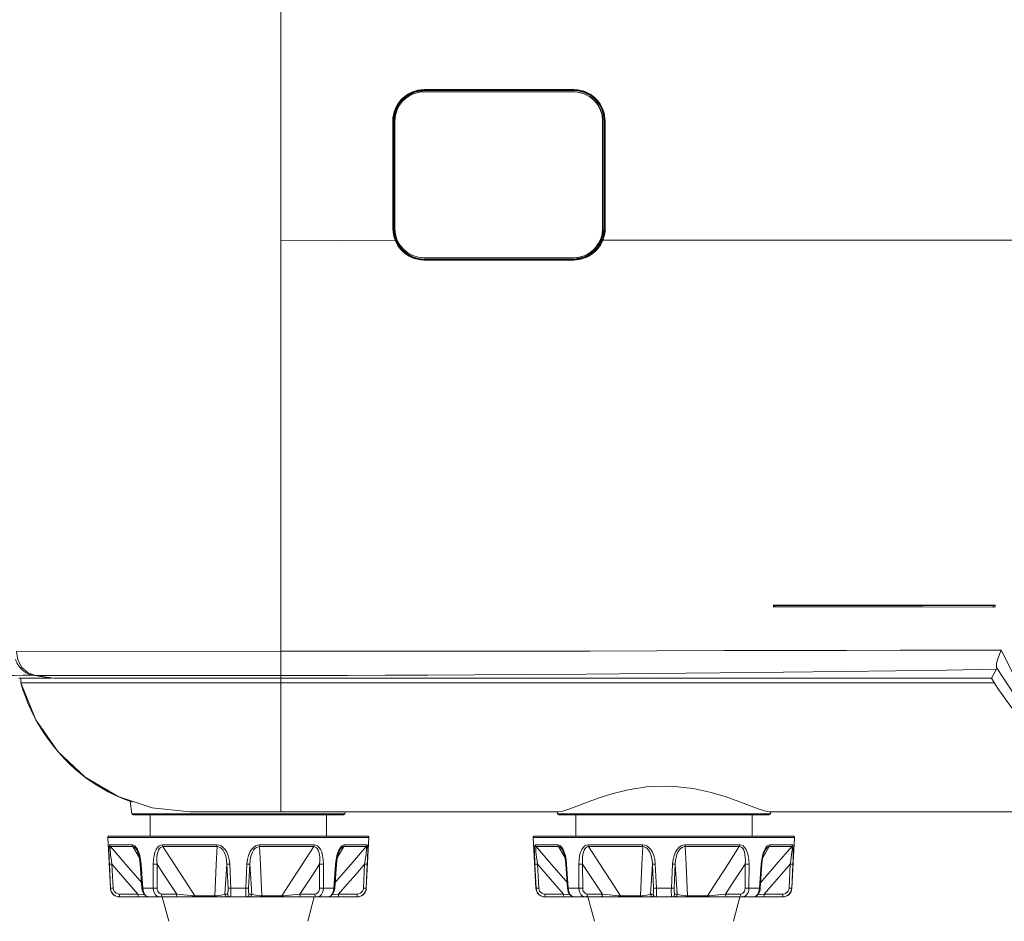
# Model space of a CAD drawing. Header units: millimetres. Extents: x 3925 to 5043, y -86 to 778.
# Tile 34 of 158: x 4346 to 4386, y 255 to 292. Entities that reach past the tile are written whole.
import ezdxf

# ---------------------------------------------------------------- set-up
doc = ezdxf.new("R2010")
doc.units = ezdxf.units.MM
doc.header["$LTSCALE"] = 46.255
doc.header["$PDMODE"] = 3
doc.header["$PDSIZE"] = 1
doc.layers.get('Defpoints').update_dxf_attribs({"linetype": 'CONTINUOUS'})
for name, color, linetype in [('140-154101-01_RIGGDXF_DIMENSION', 7, 'CONTINUOUS'), ('H30-BOTTOM-CDXF_CONTINUOUS_LINE', 7, 'CONTINUOUS'), ('H30-RIGHT-CODXF_CONTINUOUS_LINE', 7, 'CONTINUOUS'), ('H30K-FRONT-CDXF_CONTINUOUS_LINE', 7, 'CONTINUOUS'), ('H30K-IR-MYLADXF_CONTINUOUS_LINE', 7, 'CONTINUOUS'), ('RUBBER-FOOT-DXF_CONTINUOUS_LINE', 7, 'CONTINUOUS')]:
    doc.layers.add(name, color=color, linetype=linetype)
doc.styles.add('SLDTEXTSTYLE0', font='arialbd.ttf', dxfattribs={"height": 5.5})
doc.dimstyles.new('SLDDIMSTYLE2', dxfattribs={"dimtxt": 5.650301, "dimasz": 4.572, "dimexe": 0, "dimexo": 0.0625, "dimgap": 1.412575, "dimtad": 0, "dimtih": 1, "dimtoh": 1, "dimlfac": 3.5, "dimrnd": 1e-09, "dimzin": 4, "dimdsep": 46, "dimtxsty": 'SLDTEXTSTYLE0', "dimsah": 1, "dimcen": 0.09, "dimadec": 0, "dimazin": 1, "dimtol": 1, "dimtp": 0.5, "dimtm": 0.5, "dimtfac": 1, "dimtdec": 1, "dimtofl": 0, "dimtmove": 0, "dimatfit": 3, "dimfxl": 1, "dimfrac": 2, "dimtolj": 1, "dimarcsym": 0})

# ---------------------------------------------------------------- blocks, each defined once
blk = doc.blocks.new('*D67')
at = {"layer": '140-154101-01_RIGGDXF_DIMENSION', "color": 0, "linetype": 'Continuous', "lineweight": -2}
for p, q in [((4338.113, 271.493), (4338.113, 203.012)), ((4344.211, 266.215), (4344.211, 203.012)), ((4334.113, 203.012), (4330.113, 203.012)), ((4338.113, 203.012), (4344.211, 203.012)), ((4348.211, 203.012), (4395.731, 203.012))]:
    blk.add_line(p, q, dxfattribs=at)
at = {"layer": '140-154101-01_RIGGDXF_DIMENSION', "color": 0, "linetype": 'Continuous'}
for points in [[(4334.113, 203.678), (4334.113, 202.345), (4338.113, 203.012)], [(4348.211, 203.678), (4348.211, 202.345), (4344.211, 203.012)]]:
    blk.add_solid(points, dxfattribs=at)
at = {"layer": 'Defpoints', "color": 0, "linetype": 'Continuous'}
for p in [(4338.113, 271.556), (4344.211, 266.277), (4344.211, 203.012)]:
    blk.add_point(p, dxfattribs=at)
at = {"layer": '140-154101-01_RIGGDXF_DIMENSION', "color": 0, "linetype": 'Continuous', "insert": (4373.971, 207.96), "char_height": 5.5, "attachment_point": 5, "style": 'SLDTEXTSTYLE0'}
blk.add_mtext('\\A1;24.39 [0.96]', dxfattribs=at)

msp = doc.modelspace()

# ---------------------------------------------------------------- linework, layer by layer
at = {"layer": 'H30-BOTTOM-CDXF_CONTINUOUS_LINE', "color": 7, "linetype": 'Continuous', "lineweight": 0}
for p, q in [((4346.0307, 264.9875), (4346.0059, 265.1892)), ((4356.711, 264.9857), (4346.0156, 264.9857)), ((4356.711, 264.9875), (4356.711, 265.1807)), ((4356.711, 264.9875), (4386.0485, 264.9875)), ((4356.711, 264.9857), (4356.711, 259.6807)), ((4350.0966, 260.2715), (4349.8519, 260.3838)), ((4350.3458, 260.168), (4350.0966, 260.2715)), ((4350.5997, 260.0735), (4350.3458, 260.168)), ((4350.517, 260.1171), (4350.5806, 259.5996)), ((4359.3413, 259.5996), (4350.5806, 259.5996)), ((4359.2917, 259.5557), (4350.6302, 259.5557)), ((4352.961, 259.6807), (4368.1351, 259.6807)), ((4359.3513, 259.6807), (4359.3413, 259.5996)), ((4368.0706, 259.6807), (4368.0806, 259.5996)), ((4376.8413, 259.5996), (4368.0806, 259.5996)), ((4376.7917, 259.5557), (4368.1302, 259.5557)), ((4368.2953, 259.7091), (4368.1351, 259.6807)), ((4376.7868, 259.6807), (4376.6142, 259.7125)), ((4376.7868, 259.6807), (4445.3851, 259.6807)), ((4376.8513, 259.6807), (4376.8413, 259.5996))]:
    msp.add_line(p, q, dxfattribs=at)
for points in [[(4346.6917, 263.3713), (4346.5557, 263.6237), (4346.4291, 263.8823), (4346.3118, 264.1474), (4346.2038, 264.4197), (4346.1051, 264.6991), (4346.0156, 264.9857)], [(4350.0141, 260.3081), (4348.6663, 261.1032), (4347.5389, 262.163), (4346.6391, 263.4662), (4346.0156, 264.9857)], [(4347.6779, 262.0056), (4347.4945, 262.2153), (4347.3188, 262.4319), (4347.1508, 262.6554), (4346.99, 262.8866), (4346.8367, 263.1254), (4346.6917, 263.3713)], [(4348.6942, 261.0823), (4348.4777, 261.25), (4348.2682, 261.4259), (4348.0653, 261.6103), (4347.8684, 261.8036), (4347.6779, 262.0056)], [(4349.8519, 260.3838), (4349.6117, 260.505), (4349.376, 260.635), (4349.1444, 260.7745), (4348.9168, 260.9237), (4348.6942, 261.0823)], [(4372.7736, 260.7374), (4371.8329, 260.7155), (4370.9979, 260.5891), (4370.3151, 260.4181), (4369.7518, 260.2388), (4369.2801, 260.0684), (4368.8778, 259.915), (4368.5457, 259.7905), (4368.2953, 259.7091)], [(4376.6142, 259.7125), (4376.342, 259.8029), (4375.9796, 259.9397), (4375.5384, 260.1069), (4375.0179, 260.2902), (4374.3981, 260.4762), (4373.6573, 260.6399), (4372.7736, 260.7374)], [(4352.961, 259.6807), (4351.4183, 259.8412), (4350.0141, 260.3081)]]:
    msp.add_lwpolyline(points, dxfattribs=at)
for centre, start, end in [((4350.6302, 259.6057), 187, 270), ((4359.2917, 259.6057), 270, 353), ((4368.1302, 259.6057), 187, 270), ((4376.7917, 259.6057), 270, 353)]:
    msp.add_arc(centre, 0.05, start, end, dxfattribs=at)
at = {"layer": 'H30-RIGHT-CODXF_CONTINUOUS_LINE', "color": 7, "linetype": 'Continuous', "lineweight": 0}
for p, q in [((4346.5014, 265.3025), (4346.1103, 265.2963)), ((4346.2041, 265.4144), (4346.3483, 265.3434)), ((4346.3483, 265.3434), (4346.5014, 265.3025)), ((4346.5014, 265.3025), (4346.7533, 265.2618)), ((4347.2641, 265.1807), (4347.2641, 265.1953)), ((4345.936, 265.1807), (4346.7053, 265.1807)), ((4346.7053, 265.1807), (4347.2641, 265.1807))]:
    msp.add_line(p, q, dxfattribs=at)
for points in [[(4345.7999, 265.9425), (4345.8679, 265.7817), (4345.96, 265.6371), (4346.0732, 265.5134), (4346.2041, 265.4144)], [(4346.1103, 265.2963), (4345.7397, 265.2915), (4345.4493, 265.2882)], [(4346.7533, 265.2618), (4347.0076, 265.2212), (4347.2641, 265.1807)]]:
    msp.add_lwpolyline(points, dxfattribs=at)
at = {"layer": 'H30K-FRONT-CDXF_CONTINUOUS_LINE', "color": 7, "linetype": 'Continuous', "lineweight": 0}
for p, q in [((4356.711, 283.1807), (4356.7102, 305.9307)), ((4368.7532, 289.3776), (4362.6042, 289.3775)), ((4362.6054, 289.3526), (4362.6053, 289.3369)), ((4362.6053, 289.3369), (4368.7553, 289.3369)), ((4368.7555, 289.3527), (4362.6054, 289.3526)), ((4368.7555, 289.3527), (4368.7553, 289.3369)), ((4368.9968, 289.3134), (4368.7553, 289.3369)), ((4361.3139, 288.0869), (4361.314, 283.6619)), ((4361.3139, 288.0869), (4361.3553, 288.0869)), ((4361.3398, 288.0869), (4361.3398, 283.6619)), ((4361.3553, 288.0869), (4361.3553, 283.6619)), ((4370.0053, 283.6619), (4370.0053, 288.0869)), ((4370.0217, 288.0869), (4370.0053, 288.0869)), ((4370.0216, 286.5018), (4370.0217, 288.0869)), ((4370.0217, 288.0869), (4370.0436, 288.087)), ((4370.0434, 286.0653), (4370.0436, 288.087)), ((4370.0217, 283.6619), (4370.0216, 286.5018)), ((4370.0435, 283.6619), (4370.0434, 286.0653)), ((4361.3553, 283.6619), (4361.314, 283.6619)), ((4370.0053, 283.6619), (4370.0435, 283.6619)), ((4356.711, 283.1807), (4356.7104, 266.2785)), ((4385.491, 283.1803), (4389.4602, 283.1806)), ((4362.6042, 282.3713), (4368.7531, 282.3712)), ((4362.6053, 282.4119), (4362.6054, 282.3962)), ((4362.6053, 282.4119), (4368.7553, 282.4119)), ((4362.6054, 282.3962), (4368.7555, 282.3961)), ((4368.7553, 282.4119), (4368.7555, 282.3961)), ((4376.9621, 268.1807), (4376.9621, 268.1057)), ((4376.9621, 268.1807), (4386.0849, 268.1806)), ((4380.971, 268.1054), (4376.9621, 268.1057)), ((4377.0285, 268.1651), (4377.0286, 268.1084)), ((4377.0285, 268.1651), (4380.1429, 268.1638)), ((4385.9989, 268.1006), (4385.9988, 268.1575)), ((4386.0344, 268.1011), (4385.9989, 268.1006)), ((4386.065, 268.1674), (4386.0883, 268.1807)), ((4386.0849, 268.1056), (4386.0849, 268.1806)), ((4345.8408, 266.278), (4356.7104, 266.2785)), ((4356.7105, 266.2786), (4356.711, 265.1807)), ((4346.6159, 265.2854), (4347.3691, 265.1807)), ((4346.6159, 265.2854), (4347.1617, 265.2844)), ((4347.3691, 265.1807), (4385.9308, 265.1807)), ((4386.0594, 264.9669), (4385.9308, 265.1807)), ((4386.1968, 264.7503), (4386.0594, 264.9669))]:
    msp.add_line(p, q, dxfattribs=at)
for points in [[(4362.6042, 289.3775), (4362.4637, 289.3698), (4362.3369, 289.3494), (4362.2249, 289.3204), (4362.1266, 289.2857), (4362.0378, 289.2464), (4361.9552, 289.2023), (4361.8775, 289.1533), (4361.8045, 289.0997), (4361.7361, 289.0417), (4361.6721, 288.9793), (4361.6121, 288.9122), (4361.556, 288.8395), (4361.5036, 288.7604), (4361.455, 288.6735), (4361.4104, 288.5764), (4361.3714, 288.4677), (4361.3405, 288.3474), (4361.3206, 288.2178), (4361.3139, 288.0869)], [(4362.6054, 289.3526), (4362.4676, 289.3451), (4362.3432, 289.3251), (4362.2334, 289.2967), (4362.1369, 289.2626), (4362.0498, 289.2241), (4361.9688, 289.1808), (4361.8925, 289.1328), (4361.8209, 289.0802), (4361.7539, 289.0233), (4361.6911, 288.9621), (4361.6323, 288.8963), (4361.5772, 288.825), (4361.5258, 288.7474), (4361.4782, 288.6622), (4361.4344, 288.5669), (4361.3962, 288.4603), (4361.3659, 288.3424), (4361.3463, 288.2153), (4361.3398, 288.0869)], [(4362.6053, 289.3369), (4362.2149, 289.2744), (4361.8866, 289.1097), (4361.6203, 288.8566), (4361.4318, 288.5174), (4361.3553, 288.0869)], [(4362.6054, 289.3526), (4362.6048, 289.3569), (4362.6044, 289.3659), (4362.6042, 289.3775)], [(4370.0436, 288.087), (4370.0383, 288.2034), (4370.0229, 288.3172), (4369.9979, 288.4276), (4369.9653, 288.5298), (4369.927, 288.6232), (4369.8837, 288.7094), (4369.8359, 288.7893), (4369.7836, 288.864), (4369.7269, 288.9341), (4369.6653, 289.0001), (4369.5988, 289.062), (4369.5276, 289.1194), (4369.4523, 289.1719), (4369.3734, 289.2189), (4369.2914, 289.2601), (4369.2069, 289.2952), (4369.1205, 289.3243), (4369.0323, 289.3472), (4368.9415, 289.3638), (4368.848, 289.3741), (4368.7532, 289.3776)], [(4368.7555, 289.3527), (4368.7544, 289.357), (4368.7535, 289.366), (4368.7532, 289.3776)], [(4369.0293, 289.3229), (4368.9402, 289.3392), (4368.8485, 289.3493), (4368.7555, 289.3527)], [(4370.0053, 288.0869), (4369.9799, 288.3374), (4369.9058, 288.5757), (4369.787, 288.7927), (4369.6297, 288.9802), (4369.4409, 289.1321), (4369.2272, 289.2444), (4368.9968, 289.3134)], [(4370.0217, 288.0869), (4370.0165, 288.2011), (4370.0014, 288.3127), (4369.9768, 288.421), (4369.9448, 288.5212), (4369.9072, 288.6129), (4369.8647, 288.6974), (4369.8178, 288.7759), (4369.7665, 288.8491), (4369.7108, 288.9178), (4369.6504, 288.9825), (4369.5851, 289.0433), (4369.5153, 289.0996), (4369.4413, 289.151), (4369.3639, 289.1971), (4369.2835, 289.2375), (4369.2006, 289.2719), (4369.1158, 289.3005), (4369.0293, 289.3229)], [(4361.314, 283.6619), (4361.3233, 283.5071), (4361.3526, 283.3485), (4361.407, 283.1807)], [(4361.3398, 283.6619), (4361.349, 283.5101), (4361.3777, 283.3546), (4361.4311, 283.19)], [(4361.3553, 283.6619), (4361.3799, 283.4157), (4361.452, 283.1798), (4361.5687, 282.9634), (4361.725, 282.7746), (4361.9141, 282.6204), (4362.1294, 282.5061), (4362.362, 282.4358), (4362.6053, 282.4119)], [(4368.7553, 282.4119), (4369.1366, 282.4715), (4369.4863, 282.6479), (4369.7488, 282.9032), (4369.9364, 283.2524), (4370.0053, 283.6619)], [(4369.9304, 283.1898), (4369.9623, 283.2785), (4369.9868, 283.3667), (4370.0051, 283.4574), (4370.0172, 283.5544), (4370.0217, 283.6619)], [(4369.9505, 283.1806), (4369.983, 283.2711), (4370.0079, 283.361), (4370.0265, 283.4535), (4370.0388, 283.5523), (4370.0435, 283.6619)], [(4361.407, 283.1807), (4359.0332, 283.18), (4356.711, 283.1807)], [(4361.4311, 283.19), (4361.4269, 283.1885), (4361.4182, 283.1851), (4361.407, 283.1807)], [(4361.407, 283.1807), (4361.4584, 283.0686), (4361.5142, 282.9712), (4361.5732, 282.886), (4361.6347, 282.8104), (4361.6991, 282.7423), (4361.7665, 282.6804), (4361.8372, 282.6241), (4361.9112, 282.5732), (4361.9888, 282.5276), (4362.0699, 282.4872), (4362.1539, 282.4526), (4362.2402, 282.4237), (4362.3282, 282.4011), (4362.4185, 282.3848), (4362.5109, 282.3748), (4362.6042, 282.3713)], [(4361.4311, 283.19), (4361.4815, 283.0801), (4361.5363, 282.9846), (4361.5941, 282.901), (4361.6544, 282.8269), (4361.7175, 282.7601), (4361.7837, 282.6993), (4361.8531, 282.6441), (4361.9257, 282.5942), (4362.0018, 282.5494), (4362.0813, 282.5099), (4362.1637, 282.4759), (4362.2483, 282.4476), (4362.3347, 282.4254), (4362.4232, 282.4094), (4362.5138, 282.3995), (4362.6054, 282.3962)], [(4368.7531, 282.3712), (4368.8693, 282.3765), (4368.9786, 282.3911), (4369.0796, 282.4132), (4369.1723, 282.4412), (4369.259, 282.4746), (4369.3413, 282.5132), (4369.4205, 282.5572), (4369.4969, 282.6072), (4369.5699, 282.6627), (4369.6385, 282.7229), (4369.7023, 282.7876), (4369.7621, 282.8573), (4369.8176, 282.9323), (4369.8678, 283.0117), (4369.9122, 283.0947), (4369.9505, 283.1806)], [(4368.7555, 282.3961), (4368.8695, 282.4012), (4368.9767, 282.4155), (4369.0759, 282.4372), (4369.1668, 282.4646), (4369.2519, 282.4973), (4369.3326, 282.5351), (4369.4103, 282.5783), (4369.4853, 282.6273), (4369.5569, 282.6818), (4369.6242, 282.7408), (4369.6869, 282.8042), (4369.7455, 282.8726), (4369.8, 282.9462), (4369.8493, 283.0241), (4369.8929, 283.1055), (4369.9304, 283.1898)], [(4369.9304, 283.1898), (4369.9337, 283.1879), (4369.9409, 283.1847), (4369.9505, 283.1806)], [(4385.491, 283.1803), (4381.6831, 283.1803), (4377.8145, 283.1809), (4373.9147, 283.181), (4369.9505, 283.1806)], [(4362.6054, 282.3962), (4362.6048, 282.3919), (4362.6044, 282.3829), (4362.6042, 282.3713)], [(4368.7555, 282.3961), (4368.7543, 282.3918), (4368.7534, 282.3828), (4368.7531, 282.3712)], [(4376.9586, 268.1807), (4376.9705, 268.1718), (4376.9949, 268.1669), (4377.0285, 268.1651)], [(4377.0286, 268.1084), (4376.9949, 268.1081), (4376.9705, 268.1073), (4376.9586, 268.1057)], [(4380.9539, 268.1055), (4380.1417, 268.1063), (4377.0286, 268.1084)], [(4380.1429, 268.1638), (4383.1294, 268.1612), (4385.9988, 268.1575)], [(4385.9989, 268.1006), (4383.1283, 268.1038), (4380.9539, 268.1055)], [(4385.9988, 268.1575), (4386.0344, 268.1601), (4386.065, 268.1674)], [(4386.0883, 268.1057), (4386.065, 268.1027), (4386.0344, 268.1011)], [(4346.6159, 265.2854), (4346.3128, 265.3928), (4346.0623, 265.6154), (4345.8978, 265.9243), (4345.8408, 266.278)], [(4356.7104, 266.2786), (4358.0541, 266.2787), (4359.4726, 266.2792), (4361.0486, 266.2801), (4362.7954, 266.2816), (4364.7375, 266.2838), (4366.919, 266.2872), (4369.4083, 266.2922), (4372.1688, 266.299), (4374.9593, 266.3066), (4377.5764, 266.3132), (4379.9669, 266.3182), (4382.172, 266.3216), (4384.28, 266.3242), (4386.3258, 266.3276)], [(4386.1373, 265.6172), (4386.143, 265.7732), (4386.2103, 266.0174), (4386.3258, 266.3276)], [(4395.8341, 260.8281), (4395.1294, 260.8523), (4394.4831, 260.9009), (4393.8935, 260.9692), (4393.3541, 261.0539), (4392.8468, 261.1545), (4392.3504, 261.2746), (4391.8533, 261.4185), (4391.3595, 261.5873), (4390.8828, 261.778), (4390.4334, 261.9853), (4390.0074, 262.2097), (4389.5881, 262.4606), (4389.1574, 262.7547), (4388.7048, 263.1104), (4388.2334, 263.5407), (4387.7513, 264.058), (4387.2658, 264.6812), (4386.7869, 265.4311), (4386.3258, 266.3276)], [(4386.1373, 265.6172), (4387.1474, 264.0633), (4388.3478, 262.8354), (4389.759, 261.8746), (4391.4736, 261.14), (4393.5201, 260.6728), (4395.898, 260.5181)], [(4386.1373, 265.6172), (4386.1447, 265.5687), (4386.1402, 265.5402)], [(4347.1617, 265.2844), (4347.8808, 265.2837), (4348.8328, 265.2842), (4350.0243, 265.2857), (4351.3575, 265.2868), (4352.6701, 265.2868), (4353.9156, 265.2865), (4355.2192, 265.2861), (4356.711, 265.286)], [(4356.711, 265.2859), (4358.0463, 265.2866), (4359.4552, 265.2887), (4361.0181, 265.2928), (4362.7484, 265.2995), (4364.6684, 265.3096), (4366.8193, 265.3238), (4369.2668, 265.3431), (4371.9852, 265.3677), (4374.7574, 265.3951), (4377.3746, 265.4227), (4379.7707, 265.4497), (4381.9809, 265.477), (4384.087, 265.5064), (4386.1402, 265.5403)], [(4386.1402, 265.5403), (4386.0698, 265.4203), (4386.0001, 265.3004), (4385.9308, 265.1807)], [(4387.3889, 263.2507), (4386.7516, 263.9742), (4386.1968, 264.7503)]]:
    msp.add_lwpolyline(points, dxfattribs=at)
at = {"layer": 'H30K-IR-MYLADXF_CONTINUOUS_LINE', "color": 7, "linetype": 'Continuous', "lineweight": 0}
for p, q in [((4368.8031, 289.286), (4368.7424, 289.2875)), ((4368.9799, 289.2642), (4368.8031, 289.286)), ((4361.3999, 288.0869), (4361.3999, 283.6619)), ((4369.9406, 285.2479), (4369.9412, 288.0876)), ((4369.9557, 288.0869), (4369.9412, 288.0876)), ((4369.9557, 283.6619), (4369.9557, 288.0869)), ((4369.9405, 283.662), (4369.9406, 285.2479)), ((4369.9557, 283.6619), (4369.9405, 283.662)), ((4362.5986, 282.4619), (4368.7247, 282.4618)), ((4368.7247, 282.4618), (4368.7588, 282.4622)), ((4368.7588, 282.4622), (4368.9322, 282.4768))]:
    msp.add_line(p, q, dxfattribs=at)
for points in [[(4362.5986, 289.2869), (4362.4824, 289.2814), (4362.3662, 289.2644), (4362.2524, 289.236), (4362.1434, 289.197), (4362.0378, 289.1475), (4361.9307, 289.0834), (4361.819, 288.9984), (4361.7025, 288.8841), (4361.5893, 288.7342), (4361.4915, 288.5462), (4361.4238, 288.3265), (4361.3999, 288.0869)], [(4362.5986, 289.2869), (4364.6803, 289.287), (4366.7249, 289.2872), (4368.7424, 289.2875)], [(4369.9557, 288.0869), (4369.9313, 288.3291), (4369.8602, 288.555), (4369.7492, 288.7594), (4369.6028, 288.9372), (4369.4241, 289.0832), (4369.2181, 289.1936), (4368.993, 289.2635), (4368.8158, 289.2854)], [(4369.9412, 288.0876), (4369.917, 288.3298), (4369.8462, 288.5553), (4369.7357, 288.7593), (4369.5899, 288.937), (4369.4114, 289.0833), (4369.2055, 289.194), (4368.9799, 289.2642)], [(4361.3999, 283.6619), (4361.4243, 283.4196), (4361.4953, 283.1938), (4361.6059, 282.9897), (4361.7518, 282.812), (4361.9302, 282.6659), (4362.1357, 282.5554), (4362.361, 282.4853), (4362.5986, 282.4619)], [(4368.7725, 282.4622), (4368.9808, 282.4831), (4369.1791, 282.5393), (4369.3536, 282.6216), (4369.507, 282.7262), (4369.6432, 282.8543), (4369.7632, 283.0101), (4369.8623, 283.1984), (4369.9306, 283.417), (4369.9557, 283.6619)], [(4368.9322, 282.4768), (4369.1168, 282.5221), (4369.2802, 282.5898), (4369.4258, 282.6763), (4369.5563, 282.7814), (4369.6742, 282.9076), (4369.7781, 283.059), (4369.8625, 283.2367), (4369.9198, 283.4391), (4369.9405, 283.662)]]:
    msp.add_lwpolyline(points, dxfattribs=at)
at = {"layer": 'RUBBER-FOOT-DXF_CONTINUOUS_LINE', "color": 7, "linetype": 'Continuous', "lineweight": 0}
for p, q in [((4351.336, 258.6807), (4351.336, 259.5557)), ((4358.586, 258.6807), (4358.586, 259.5557)), ((4368.836, 258.6807), (4368.836, 259.5557)), ((4376.086, 258.6807), (4376.086, 259.5557)), ((4349.6984, 256.536), (4349.5887, 258.628)), ((4349.5887, 258.628), (4360.3332, 258.628)), ((4349.6387, 258.6807), (4360.2832, 258.6807)), ((4349.6771, 258.3224), (4350.6042, 258.3224)), ((4351.8453, 258.3224), (4354.0833, 258.3224)), ((4355.8386, 258.3224), (4358.0766, 258.3224)), ((4360.2448, 258.3224), (4359.3178, 258.3224)), ((4360.2236, 256.536), (4360.3332, 258.628)), ((4367.1984, 256.536), (4367.0887, 258.628)), ((4367.0887, 258.628), (4377.8332, 258.628)), ((4367.1387, 258.6807), (4377.7832, 258.6807)), ((4367.1771, 258.3224), (4368.1042, 258.3224)), ((4369.3453, 258.3224), (4371.5833, 258.3224)), ((4373.3386, 258.3224), (4375.5766, 258.3224)), ((4377.7448, 258.3224), (4376.8178, 258.3224)), ((4377.7236, 256.536), (4377.8332, 258.628)), ((4349.7058, 258.2486), (4350.6278, 258.2486)), ((4350.6278, 258.2486), (4350.8967, 257.78)), ((4350.7873, 258.1098), (4350.7874, 258.1095)), ((4351.8622, 258.2486), (4354.0881, 258.2486)), ((4355.8338, 258.2486), (4358.0597, 258.2486)), ((4359.0259, 257.7813), (4359.2941, 258.2486)), ((4359.1346, 258.1098), (4359.1345, 258.1095)), ((4359.1346, 258.1098), (4359.1345, 258.1095)), ((4360.2161, 258.2486), (4359.2941, 258.2486)), ((4367.2058, 258.2486), (4368.1278, 258.2486)), ((4368.1278, 258.2486), (4368.3967, 257.78)), ((4368.2873, 258.1098), (4368.2874, 258.1095)), ((4369.3622, 258.2486), (4371.5881, 258.2486)), ((4373.3338, 258.2486), (4375.5597, 258.2486)), ((4376.5259, 257.7813), (4376.7941, 258.2486)), ((4376.6346, 258.1098), (4376.6345, 258.1095)), ((4377.7161, 258.2486), (4376.7941, 258.2486)), ((4349.7073, 256.536), (4349.6583, 257.5245)), ((4349.7659, 257.5246), (4349.815, 256.536)), ((4350.9614, 257.5245), (4350.9306, 257.5226)), ((4350.9975, 256.5341), (4350.9306, 257.5226)), ((4350.9614, 257.5245), (4351.029, 256.536)), ((4351.4631, 256.536), (4351.4614, 257.5245)), ((4351.6191, 257.5246), (4351.6216, 256.536)), ((4354.5376, 256.536), (4354.492, 257.5246)), ((4354.6074, 257.5245), (4354.654, 256.536)), ((4355.2679, 256.536), (4355.3145, 257.5245)), ((4355.4299, 257.5246), (4355.3843, 256.536)), ((4358.3003, 256.536), (4358.3028, 257.5246)), ((4358.4605, 257.5245), (4358.4588, 256.536)), ((4358.9605, 257.5245), (4358.8929, 256.536)), ((4358.9244, 256.5341), (4358.9913, 257.5226)), ((4358.9913, 257.5226), (4358.9605, 257.5245)), ((4360.1069, 256.536), (4360.156, 257.5246)), ((4360.2146, 256.536), (4360.2636, 257.5245)), ((4367.2073, 256.536), (4367.1583, 257.5245)), ((4367.2659, 257.5246), (4367.315, 256.536)), ((4368.4614, 257.5245), (4368.4306, 257.5226)), ((4368.4975, 256.5341), (4368.4306, 257.5226)), ((4368.4614, 257.5245), (4368.529, 256.536)), ((4368.9631, 256.536), (4368.9614, 257.5245)), ((4369.1191, 257.5246), (4369.1216, 256.536)), ((4372.0376, 256.536), (4371.992, 257.5246)), ((4372.1074, 257.5245), (4372.154, 256.536)), ((4372.7679, 256.536), (4372.8145, 257.5245)), ((4372.9299, 257.5246), (4372.8843, 256.536)), ((4375.8003, 256.536), (4375.8028, 257.5246)), ((4375.9605, 257.5245), (4375.9588, 256.536)), ((4376.4605, 257.5245), (4376.3929, 256.536)), ((4376.4244, 256.5341), (4376.4913, 257.5226)), ((4376.4913, 257.5226), (4376.4605, 257.5245)), ((4377.6069, 256.536), (4377.656, 257.5246)), ((4377.7146, 256.536), (4377.7636, 257.5245)), ((4349.6984, 256.536), (4349.7073, 256.536)), ((4350.8349, 256.2991), (4350.0665, 256.2991)), ((4351.029, 256.536), (4350.9975, 256.5341)), ((4351.029, 256.536), (4351.4631, 256.536)), ((4352.4327, 256.2991), (4351.8149, 256.2991)), ((4354.5157, 256.2991), (4354.4104, 256.2991)), ((4354.654, 256.536), (4355.2679, 256.536)), ((4355.5115, 256.2991), (4355.4063, 256.2991)), ((4358.107, 256.2991), (4357.4892, 256.2991)), ((4358.4588, 256.536), (4358.8929, 256.536)), ((4358.9244, 256.5341), (4358.8929, 256.536)), ((4358.9135, 256.4576), (4358.9244, 256.5341)), ((4359.087, 256.2991), (4359.8554, 256.2991)), ((4360.2146, 256.536), (4360.2236, 256.536)), ((4367.1984, 256.536), (4367.2073, 256.536)), ((4368.3349, 256.2991), (4367.5665, 256.2991)), ((4368.529, 256.536), (4368.4975, 256.5341)), ((4368.529, 256.536), (4368.9631, 256.536)), ((4369.9327, 256.2991), (4369.3149, 256.2991)), ((4372.0157, 256.2991), (4371.9104, 256.2991)), ((4372.154, 256.536), (4372.7679, 256.536)), ((4373.0115, 256.2991), (4372.9063, 256.2991)), ((4375.607, 256.2991), (4374.9892, 256.2991)), ((4375.9588, 256.536), (4376.3929, 256.536)), ((4376.4244, 256.5341), (4376.3929, 256.536)), ((4376.4135, 256.4576), (4376.4244, 256.5341)), ((4376.587, 256.2991), (4377.3554, 256.2991)), ((4377.7146, 256.536), (4377.7236, 256.536)), ((4359.8491, 256.1807), (4350.0728, 256.1807)), ((4350.0834, 256.1807), (4350.0784, 256.1864)), ((4352.1051, 255.1762), (4351.836, 256.1807)), ((4353.9926, 256.2253), (4353.1724, 256.2253)), ((4356.7496, 256.2253), (4355.9293, 256.2253)), ((4357.8168, 255.1762), (4358.086, 256.1807)), ((4359.8436, 256.1864), (4359.8385, 256.1807)), ((4377.3491, 256.1807), (4367.5728, 256.1807)), ((4367.5834, 256.1807), (4367.5784, 256.1864)), ((4369.6051, 255.1762), (4369.336, 256.1807)), ((4371.4926, 256.2253), (4370.6724, 256.2253)), ((4374.2496, 256.2253), (4373.4293, 256.2253)), ((4375.3168, 255.1762), (4375.586, 256.1807)), ((4377.3436, 256.1864), (4377.3385, 256.1807))]:
    msp.add_line(p, q, dxfattribs=at)
for points in [[(4349.6771, 258.3224), (4349.6641, 258.3118), (4349.6536, 258.2778), (4349.6463, 258.218), (4349.6422, 258.1305), (4349.6416, 258.0165), (4349.6443, 257.8771), (4349.6499, 257.713), (4349.6583, 257.5245)], [(4349.6771, 258.3224), (4349.6813, 258.2961), (4349.691, 258.2711), (4349.7058, 258.2486)], [(4350.6042, 258.3224), (4350.6076, 258.2959), (4350.6156, 258.2709), (4350.6278, 258.2486)], [(4350.6042, 258.3224), (4350.6558, 258.3118), (4350.7099, 258.2778), (4350.7644, 258.218), (4350.8175, 258.1305)], [(4351.8453, 258.3224), (4351.7752, 258.3118), (4351.7063, 258.2778), (4351.6414, 258.218), (4351.5826, 258.1305), (4351.5332, 258.0165), (4351.4951, 257.8771), (4351.4703, 257.713), (4351.4614, 257.5245)], [(4351.8453, 258.3224), (4351.8478, 258.2961), (4351.8535, 258.2711), (4351.8622, 258.2486)], [(4354.0833, 258.3224), (4354.084, 258.2959), (4354.0857, 258.2709), (4354.0881, 258.2486)], [(4354.0833, 258.3224), (4354.1694, 258.3118), (4354.2564, 258.2778), (4354.3408, 258.218), (4354.4199, 258.1305), (4354.4892, 258.0166), (4354.5458, 257.8771), (4354.5864, 257.713), (4354.6074, 257.5245)], [(4355.8386, 258.3224), (4355.7525, 258.3118), (4355.6655, 258.2778), (4355.5811, 258.218), (4355.502, 258.1305), (4355.4327, 258.0166), (4355.3761, 257.8771), (4355.3355, 257.713), (4355.3145, 257.5245)], [(4355.8386, 258.3224), (4355.8379, 258.2961), (4355.8363, 258.2711), (4355.8338, 258.2486)], [(4358.0766, 258.3224), (4358.0741, 258.2959), (4358.0684, 258.2709), (4358.0597, 258.2486)], [(4358.0766, 258.3224), (4358.1467, 258.3118), (4358.2156, 258.2778), (4358.2805, 258.218), (4358.3393, 258.1305), (4358.3887, 258.0166), (4358.4269, 257.8771), (4358.4516, 257.713), (4358.4605, 257.5245)], [(4359.3178, 258.3224), (4359.2661, 258.3118), (4359.212, 258.2778), (4359.1575, 258.218), (4359.1045, 258.1305)], [(4359.2941, 258.2486), (4359.3063, 258.2709), (4359.3143, 258.2959), (4359.3178, 258.3224)], [(4360.2161, 258.2486), (4360.2309, 258.2709), (4360.2406, 258.2958), (4360.2448, 258.3224)], [(4360.2448, 258.3224), (4360.2578, 258.3118), (4360.2683, 258.2778), (4360.2756, 258.218), (4360.2797, 258.1305), (4360.2803, 258.0166), (4360.2777, 257.8771), (4360.2721, 257.713), (4360.2636, 257.5245)], [(4367.1771, 258.3224), (4367.1641, 258.3118), (4367.1536, 258.2778), (4367.1463, 258.218), (4367.1422, 258.1305), (4367.1416, 258.0165), (4367.1443, 257.8771), (4367.1499, 257.713), (4367.1583, 257.5245)], [(4367.1771, 258.3224), (4367.1813, 258.2961), (4367.191, 258.2711), (4367.2058, 258.2486)], [(4368.1042, 258.3224), (4368.1076, 258.2959), (4368.1156, 258.2709), (4368.1278, 258.2486)], [(4368.1042, 258.3224), (4368.1558, 258.3118), (4368.2099, 258.2778), (4368.2644, 258.218), (4368.3175, 258.1305)], [(4369.3453, 258.3224), (4369.2752, 258.3118), (4369.2063, 258.2778), (4369.1414, 258.218), (4369.0826, 258.1305), (4369.0332, 258.0165), (4368.9951, 257.8771), (4368.9703, 257.713), (4368.9614, 257.5245)], [(4369.3453, 258.3224), (4369.3478, 258.2961), (4369.3535, 258.2711), (4369.3622, 258.2486)], [(4371.5833, 258.3224), (4371.584, 258.2959), (4371.5857, 258.2709), (4371.5881, 258.2486)], [(4371.5833, 258.3224), (4371.6694, 258.3118), (4371.7564, 258.2778), (4371.8408, 258.218), (4371.9199, 258.1305), (4371.9892, 258.0166), (4372.0458, 257.8771), (4372.0864, 257.713), (4372.1074, 257.5245)], [(4373.3386, 258.3224), (4373.2525, 258.3118), (4373.1655, 258.2778), (4373.0811, 258.218), (4373.002, 258.1305), (4372.9327, 258.0166), (4372.8761, 257.8771), (4372.8355, 257.713), (4372.8145, 257.5245)], [(4373.3386, 258.3224), (4373.3379, 258.2961), (4373.3363, 258.2711), (4373.3338, 258.2486)], [(4375.5766, 258.3224), (4375.5741, 258.2959), (4375.5684, 258.2709), (4375.5597, 258.2486)], [(4375.5766, 258.3224), (4375.6467, 258.3118), (4375.7156, 258.2778), (4375.7805, 258.218), (4375.8393, 258.1305), (4375.8887, 258.0166), (4375.9269, 257.8771), (4375.9516, 257.713), (4375.9605, 257.5245)], [(4376.8178, 258.3224), (4376.7661, 258.3118), (4376.712, 258.2778), (4376.6575, 258.218), (4376.6045, 258.1305)], [(4376.7941, 258.2486), (4376.8063, 258.2709), (4376.8143, 258.2959), (4376.8178, 258.3224)], [(4377.7161, 258.2486), (4377.7309, 258.2709), (4377.7406, 258.2958), (4377.7448, 258.3224)], [(4377.7448, 258.3224), (4377.7578, 258.3118), (4377.7683, 258.2778), (4377.7756, 258.218), (4377.7797, 258.1305), (4377.7803, 258.0166), (4377.7777, 257.8771), (4377.7721, 257.713), (4377.7636, 257.5245)], [(4349.7659, 257.5245), (4349.7436, 257.6722), (4349.7249, 257.804), (4349.7097, 257.9203), (4349.6982, 258.0208), (4349.6907, 258.1048), (4349.6877, 258.1708), (4349.6894, 258.2169), (4349.6958, 258.2422), (4349.7058, 258.2486)], [(4350.9813, 256.7749), (4350.9249, 256.8392), (4350.34, 257.5128), (4349.7058, 258.2486)], [(4350.6278, 258.2486), (4350.6645, 258.2422), (4350.7051, 258.2168), (4350.7477, 258.1708), (4350.7873, 258.1098)], [(4350.7873, 258.1098), (4350.8154, 258.0535), (4350.8575, 257.9403), (4350.9005, 257.7645), (4350.9306, 257.5226)], [(4350.8175, 258.1305), (4350.8661, 258.0166), (4350.9079, 257.8771), (4350.9406, 257.713), (4350.9614, 257.5245)], [(4351.6191, 257.5246), (4351.6115, 257.6722), (4351.6145, 257.804), (4351.6271, 257.9203), (4351.6486, 258.0208), (4351.6786, 258.1049), (4351.7167, 258.1708), (4351.7618, 258.2169), (4351.8113, 258.2422), (4351.8622, 258.2486)], [(4353.1724, 256.2253), (4352.7729, 256.8392), (4352.3368, 257.5128), (4351.8622, 258.2486)], [(4354.0881, 258.2486), (4354.0512, 257.5145), (4354.0193, 256.8408), (4353.9926, 256.2253)], [(4354.0881, 258.2486), (4354.1501, 258.2422), (4354.2138, 258.2169), (4354.2757, 258.1708), (4354.3327, 258.1048), (4354.3826, 258.0208), (4354.4244, 257.9202), (4354.4574, 257.804), (4354.4805, 257.6722), (4354.492, 257.5246)], [(4355.4299, 257.5246), (4355.4414, 257.6722), (4355.4645, 257.804), (4355.4975, 257.9203), (4355.5394, 258.0208), (4355.5893, 258.1048), (4355.6462, 258.1708), (4355.7082, 258.2169), (4355.7719, 258.2422), (4355.8338, 258.2486)], [(4355.9293, 256.2253), (4355.9027, 256.8392), (4355.8708, 257.5128), (4355.8338, 258.2486)], [(4358.0597, 258.2486), (4357.5862, 257.5145), (4357.15, 256.8408), (4356.7496, 256.2253)], [(4358.0597, 258.2486), (4358.1107, 258.2422), (4358.1601, 258.2169), (4358.2052, 258.1708), (4358.2433, 258.1048), (4358.2733, 258.0208), (4358.2948, 257.9202), (4358.3074, 257.804), (4358.3104, 257.6722), (4358.3028, 257.5246)], [(4360.2161, 258.2486), (4359.5834, 257.5145), (4358.9984, 256.8408), (4358.9407, 256.7749)], [(4359.1045, 258.1305), (4359.0558, 258.0165), (4359.014, 257.8771), (4358.9813, 257.713), (4358.9605, 257.5245)], [(4358.9913, 257.5226), (4359.0194, 257.7536), (4359.06, 257.9259), (4359.1023, 258.044), (4359.1346, 258.1098)], [(4359.2941, 258.2486), (4359.2574, 258.2422), (4359.2168, 258.2168), (4359.1742, 258.1707), (4359.1346, 258.1098)], [(4360.2161, 258.2486), (4360.2262, 258.2422), (4360.2325, 258.2169), (4360.2342, 258.1708), (4360.2312, 258.1048), (4360.2238, 258.0208), (4360.2123, 257.9202), (4360.197, 257.804), (4360.1783, 257.6722), (4360.156, 257.5245)], [(4367.2659, 257.5245), (4367.2436, 257.6722), (4367.2249, 257.804), (4367.2097, 257.9203), (4367.1982, 258.0208), (4367.1907, 258.1048), (4367.1877, 258.1708), (4367.1894, 258.2169), (4367.1958, 258.2422), (4367.2058, 258.2486)], [(4368.4813, 256.7749), (4368.4249, 256.8392), (4367.84, 257.5128), (4367.2058, 258.2486)], [(4368.1278, 258.2486), (4368.1645, 258.2422), (4368.2051, 258.2168), (4368.2477, 258.1708), (4368.2873, 258.1098)], [(4368.2873, 258.1098), (4368.3154, 258.0535), (4368.3575, 257.9403), (4368.4005, 257.7645), (4368.4306, 257.5226)], [(4368.3175, 258.1305), (4368.3661, 258.0166), (4368.4079, 257.8771), (4368.4406, 257.713), (4368.4614, 257.5245)], [(4369.1191, 257.5246), (4369.1115, 257.6722), (4369.1145, 257.804), (4369.1271, 257.9203), (4369.1486, 258.0208), (4369.1786, 258.1049), (4369.2167, 258.1708), (4369.2618, 258.2169), (4369.3113, 258.2422), (4369.3622, 258.2486)], [(4370.6724, 256.2253), (4370.2729, 256.8392), (4369.8368, 257.5128), (4369.3622, 258.2486)], [(4371.5881, 258.2486), (4371.5512, 257.5145), (4371.5193, 256.8408), (4371.4926, 256.2253)], [(4371.5881, 258.2486), (4371.6501, 258.2422), (4371.7138, 258.2169), (4371.7757, 258.1708), (4371.8327, 258.1048), (4371.8826, 258.0208), (4371.9244, 257.9202), (4371.9574, 257.804), (4371.9805, 257.6722), (4371.992, 257.5246)], [(4372.9299, 257.5246), (4372.9414, 257.6722), (4372.9645, 257.804), (4372.9975, 257.9203), (4373.0394, 258.0208), (4373.0893, 258.1048), (4373.1462, 258.1708), (4373.2082, 258.2169), (4373.2719, 258.2422), (4373.3338, 258.2486)], [(4373.4293, 256.2253), (4373.4027, 256.8392), (4373.3708, 257.5128), (4373.3338, 258.2486)], [(4375.5597, 258.2486), (4375.0862, 257.5145), (4374.65, 256.8408), (4374.2496, 256.2253)], [(4375.5597, 258.2486), (4375.6107, 258.2422), (4375.6601, 258.2169), (4375.7052, 258.1708), (4375.7433, 258.1048), (4375.7733, 258.0208), (4375.7948, 257.9202), (4375.8074, 257.804), (4375.8104, 257.6722), (4375.8028, 257.5246)], [(4377.7161, 258.2486), (4377.0834, 257.5145), (4376.4984, 256.8408), (4376.4407, 256.7749)], [(4376.6045, 258.1305), (4376.5558, 258.0165), (4376.514, 257.8771), (4376.4813, 257.713), (4376.4605, 257.5245)], [(4376.4913, 257.5226), (4376.5194, 257.7536), (4376.56, 257.9259), (4376.6023, 258.044), (4376.6346, 258.1098)], [(4376.7941, 258.2486), (4376.7574, 258.2422), (4376.7168, 258.2168), (4376.6742, 258.1707), (4376.6346, 258.1098)], [(4377.7161, 258.2486), (4377.7262, 258.2422), (4377.7325, 258.2169), (4377.7342, 258.1708), (4377.7312, 258.1048), (4377.7238, 258.0208), (4377.7123, 257.9202), (4377.697, 257.804), (4377.6783, 257.6722), (4377.656, 257.5245)], [(4349.6583, 257.5245), (4349.6684, 257.5231), (4349.6917, 257.5226), (4349.7255, 257.5231), (4349.766, 257.5245)], [(4349.7659, 257.5246), (4350.1207, 257.1154), (4350.4786, 256.705), (4350.8349, 256.2991)], [(4351.4614, 257.5245), (4351.4977, 257.5231), (4351.5393, 257.5226), (4351.5814, 257.5231), (4351.6191, 257.5245)], [(4351.6191, 257.5246), (4351.8891, 257.1154), (4352.1614, 256.705), (4352.4327, 256.2991)], [(4354.4104, 256.2991), (4354.4377, 256.705), (4354.465, 257.1154), (4354.492, 257.5246)], [(4354.6074, 257.5245), (4354.5661, 257.5231), (4354.5306, 257.5226), (4354.5049, 257.5231), (4354.492, 257.5245)], [(4355.3145, 257.5245), (4355.3558, 257.5231), (4355.3913, 257.5226), (4355.417, 257.5231), (4355.4299, 257.5245)], [(4355.4299, 257.5246), (4355.4569, 257.1154), (4355.4842, 256.705), (4355.5115, 256.2991)], [(4357.4892, 256.2991), (4357.7605, 256.705), (4358.0328, 257.1154), (4358.3028, 257.5246)], [(4358.4605, 257.5245), (4358.4242, 257.5231), (4358.3826, 257.5226), (4358.3405, 257.5231), (4358.3028, 257.5245)], [(4359.087, 256.2991), (4359.4434, 256.705), (4359.8012, 257.1154), (4360.156, 257.5246)], [(4360.1559, 257.5245), (4360.1964, 257.5231), (4360.2302, 257.5226), (4360.2535, 257.5231), (4360.2636, 257.5245)], [(4367.1583, 257.5245), (4367.1684, 257.5231), (4367.1917, 257.5226), (4367.2255, 257.5231), (4367.266, 257.5245)], [(4367.2659, 257.5246), (4367.6207, 257.1154), (4367.9786, 256.705), (4368.3349, 256.2991)], [(4368.9614, 257.5245), (4368.9977, 257.5231), (4369.0393, 257.5226), (4369.0814, 257.5231), (4369.1191, 257.5245)], [(4369.1191, 257.5246), (4369.3891, 257.1154), (4369.6614, 256.705), (4369.9327, 256.2991)], [(4371.9104, 256.2991), (4371.9377, 256.705), (4371.965, 257.1154), (4371.992, 257.5246)], [(4372.1074, 257.5245), (4372.0661, 257.5231), (4372.0306, 257.5226), (4372.0049, 257.5231), (4371.992, 257.5245)], [(4372.8145, 257.5245), (4372.8558, 257.5231), (4372.8913, 257.5226), (4372.917, 257.5231), (4372.9299, 257.5245)], [(4372.9299, 257.5246), (4372.9569, 257.1154), (4372.9842, 256.705), (4373.0115, 256.2991)], [(4374.9892, 256.2991), (4375.2605, 256.705), (4375.5328, 257.1154), (4375.8028, 257.5246)], [(4375.9605, 257.5245), (4375.9242, 257.5231), (4375.8826, 257.5226), (4375.8405, 257.5231), (4375.8028, 257.5245)], [(4376.587, 256.2991), (4376.9434, 256.705), (4377.3012, 257.1154), (4377.656, 257.5246)], [(4377.6559, 257.5245), (4377.6964, 257.5231), (4377.7302, 257.5226), (4377.7535, 257.5231), (4377.7636, 257.5245)], [(4350.0834, 256.1807), (4349.9885, 256.1927), (4349.9002, 256.2279), (4349.8232, 256.2842), (4349.7634, 256.3575), (4349.7239, 256.4435), (4349.7073, 256.536)], [(4349.7073, 256.536), (4349.7171, 256.5346), (4349.7404, 256.5341), (4349.7743, 256.5346), (4349.815, 256.536)], [(4350.0665, 256.2991), (4350.0025, 256.3073), (4349.9434, 256.3308), (4349.8919, 256.3686), (4349.8521, 256.4175), (4349.8259, 256.4746), (4349.815, 256.536)], [(4350.0784, 256.1864), (4350.0738, 256.203), (4350.07, 256.229), (4350.0675, 256.2621), (4350.0665, 256.2991)], [(4350.8519, 256.1807), (4350.8469, 256.1864), (4350.8422, 256.203), (4350.8385, 256.229), (4350.836, 256.2621), (4350.835, 256.2991)], [(4351.1016, 256.2687), (4351.0051, 256.2798), (4350.835, 256.2991)], [(4350.9975, 256.5341), (4351.0084, 256.4576), (4351.042, 256.3578), (4351.0966, 256.2729), (4351.1661, 256.2141), (4351.2419, 256.1848), (4351.2844, 256.1807)], [(4351.029, 256.536), (4351.0423, 256.443), (4351.0704, 256.3571), (4351.1114, 256.284), (4351.1631, 256.2279), (4351.2218, 256.1927), (4351.2846, 256.1807)], [(4351.7395, 256.1807), (4351.6679, 256.1927), (4351.6018, 256.2279), (4351.5448, 256.2842), (4351.5012, 256.3576), (4351.4734, 256.4435), (4351.4631, 256.536)], [(4351.4631, 256.536), (4351.4995, 256.5346), (4351.5413, 256.5341), (4351.5836, 256.5346), (4351.6216, 256.536)], [(4351.8149, 256.2991), (4351.7638, 256.3073), (4351.7171, 256.3308), (4351.6772, 256.3686), (4351.647, 256.4175), (4351.6281, 256.4746), (4351.6216, 256.536)], [(4351.7395, 256.1807), (4351.7621, 256.1864), (4351.7826, 256.203), (4351.7992, 256.229), (4351.8103, 256.2621), (4351.8149, 256.2991)], [(4352.3573, 256.1807), (4352.3799, 256.1864), (4352.4004, 256.203), (4352.417, 256.229), (4352.4281, 256.2621), (4352.4328, 256.2991)], [(4353.1724, 256.2253), (4353.0827, 256.2305), (4352.9754, 256.2386), (4352.8536, 256.2495), (4352.7204, 256.2633), (4352.5789, 256.2798), (4352.4328, 256.2991)], [(4354.4104, 256.2991), (4354.3739, 256.2798), (4354.3175, 256.2633), (4354.2468, 256.2495), (4354.1662, 256.2386), (4354.0799, 256.2305), (4353.9926, 256.2253)], [(4354.534, 256.1807), (4354.497, 256.1864), (4354.4634, 256.203), (4354.4362, 256.229), (4354.418, 256.2621), (4354.4104, 256.2991)], [(4354.5376, 256.536), (4354.5393, 256.4742), (4354.5387, 256.417), (4354.5359, 256.3684), (4354.5308, 256.3308), (4354.524, 256.3073), (4354.5157, 256.2991)], [(4354.6393, 256.1807), (4354.6023, 256.1864), (4354.5687, 256.203), (4354.5415, 256.229), (4354.5232, 256.2621), (4354.5157, 256.2991)], [(4354.654, 256.536), (4354.6124, 256.5346), (4354.5766, 256.5341), (4354.5506, 256.5346), (4354.5376, 256.536)], [(4354.654, 256.536), (4354.6561, 256.443), (4354.6562, 256.3572), (4354.6544, 256.284), (4354.6508, 256.2279), (4354.6456, 256.1927), (4354.6393, 256.1807)], [(4355.2826, 256.1807), (4355.2763, 256.1927), (4355.2712, 256.2279), (4355.2675, 256.2842), (4355.2657, 256.3575), (4355.2658, 256.4435), (4355.2679, 256.536)], [(4355.2679, 256.536), (4355.3095, 256.5346), (4355.3454, 256.5341), (4355.3713, 256.5346), (4355.3843, 256.536)], [(4355.2826, 256.1807), (4355.3196, 256.1864), (4355.3533, 256.203), (4355.3804, 256.229), (4355.3987, 256.2621), (4355.4063, 256.2991)], [(4355.4063, 256.2991), (4355.3979, 256.3073), (4355.3911, 256.3308), (4355.386, 256.3686), (4355.3832, 256.4175), (4355.3826, 256.4746), (4355.3843, 256.536)], [(4355.3879, 256.1807), (4355.4249, 256.1864), (4355.4586, 256.203), (4355.4857, 256.229), (4355.504, 256.2621), (4355.5115, 256.2991)], [(4355.9293, 256.2253), (4355.842, 256.2305), (4355.7557, 256.2386), (4355.6751, 256.2495), (4355.6045, 256.2633), (4355.5481, 256.2798), (4355.5115, 256.2991)], [(4357.4891, 256.2991), (4357.3431, 256.2798), (4357.2015, 256.2633), (4357.0683, 256.2495), (4356.9465, 256.2386), (4356.8393, 256.2305), (4356.7496, 256.2253)], [(4357.5646, 256.1807), (4357.542, 256.1864), (4357.5215, 256.203), (4357.5049, 256.229), (4357.4938, 256.2621), (4357.4891, 256.2991)], [(4358.3003, 256.536), (4358.2937, 256.4742), (4358.2747, 256.417), (4358.2446, 256.3684), (4358.2048, 256.3308), (4358.1583, 256.3073), (4358.107, 256.2991)], [(4358.1825, 256.1807), (4358.1599, 256.1864), (4358.1393, 256.203), (4358.1227, 256.229), (4358.1116, 256.2621), (4358.107, 256.2991)], [(4358.4588, 256.536), (4358.4485, 256.443), (4358.4205, 256.3571), (4358.377, 256.284), (4358.3201, 256.2279), (4358.2541, 256.1927), (4358.1825, 256.1807)], [(4358.4588, 256.536), (4358.4224, 256.5346), (4358.3807, 256.5341), (4358.3383, 256.5346), (4358.3003, 256.536)], [(4358.8929, 256.536), (4358.8796, 256.443), (4358.8515, 256.3571), (4358.8105, 256.284), (4358.7588, 256.2279), (4358.7001, 256.1927), (4358.6373, 256.1807)], [(4358.6375, 256.1807), (4358.68, 256.1848), (4358.7558, 256.2141), (4358.8253, 256.2729), (4358.8799, 256.3579), (4358.9135, 256.4576)], [(4358.8204, 256.2687), (4358.9169, 256.2798), (4359.0869, 256.2991)], [(4359.0869, 256.2991), (4359.0859, 256.2621), (4359.0834, 256.229), (4359.0797, 256.203), (4359.0751, 256.1864), (4359.07, 256.1807)], [(4359.8385, 256.1807), (4359.9334, 256.1927), (4360.0217, 256.2279), (4360.0987, 256.2842), (4360.1586, 256.3575), (4360.198, 256.4435), (4360.2146, 256.536)], [(4359.8554, 256.2991), (4359.8544, 256.2621), (4359.8519, 256.229), (4359.8482, 256.203), (4359.8436, 256.1864)], [(4359.8554, 256.2991), (4359.9194, 256.3073), (4359.9789, 256.3311), (4360.0301, 256.3687), (4360.0698, 256.4175), (4360.0959, 256.4744), (4360.1069, 256.536)], [(4360.1069, 256.536), (4360.1476, 256.5346), (4360.1815, 256.5341), (4360.2048, 256.5346), (4360.2146, 256.536)], [(4367.5834, 256.1807), (4367.4885, 256.1927), (4367.4002, 256.2279), (4367.3232, 256.2842), (4367.2634, 256.3575), (4367.2239, 256.4435), (4367.2073, 256.536)], [(4367.2073, 256.536), (4367.2171, 256.5346), (4367.2404, 256.5341), (4367.2743, 256.5346), (4367.315, 256.536)], [(4367.5665, 256.2991), (4367.5025, 256.3073), (4367.4434, 256.3308), (4367.3919, 256.3686), (4367.3521, 256.4175), (4367.3259, 256.4746), (4367.315, 256.536)], [(4367.5784, 256.1864), (4367.5738, 256.203), (4367.57, 256.229), (4367.5675, 256.2621), (4367.5665, 256.2991)], [(4368.3519, 256.1807), (4368.3469, 256.1864), (4368.3422, 256.203), (4368.3385, 256.229), (4368.336, 256.2621), (4368.335, 256.2991)], [(4368.6016, 256.2687), (4368.5051, 256.2798), (4368.335, 256.2991)], [(4368.4975, 256.5341), (4368.5084, 256.4576), (4368.542, 256.3578), (4368.5966, 256.2729), (4368.6661, 256.2141), (4368.7419, 256.1848), (4368.7844, 256.1807)], [(4368.529, 256.536), (4368.5423, 256.443), (4368.5704, 256.3571), (4368.6114, 256.284), (4368.6631, 256.2279), (4368.7218, 256.1927), (4368.7846, 256.1807)], [(4369.2395, 256.1807), (4369.1679, 256.1927), (4369.1018, 256.2279), (4369.0448, 256.2842), (4369.0012, 256.3576), (4368.9734, 256.4435), (4368.9631, 256.536)], [(4368.9631, 256.536), (4368.9995, 256.5346), (4369.0413, 256.5341), (4369.0836, 256.5346), (4369.1216, 256.536)], [(4369.3149, 256.2991), (4369.2638, 256.3073), (4369.2171, 256.3308), (4369.1772, 256.3686), (4369.147, 256.4175), (4369.1281, 256.4746), (4369.1216, 256.536)], [(4369.2395, 256.1807), (4369.2621, 256.1864), (4369.2826, 256.203), (4369.2992, 256.229), (4369.3103, 256.2621), (4369.3149, 256.2991)], [(4369.8573, 256.1807), (4369.8799, 256.1864), (4369.9004, 256.203), (4369.917, 256.229), (4369.9281, 256.2621), (4369.9328, 256.2991)], [(4370.6724, 256.2253), (4370.5827, 256.2305), (4370.4754, 256.2386), (4370.3536, 256.2495), (4370.2204, 256.2633), (4370.0789, 256.2798), (4369.9328, 256.2991)], [(4371.9104, 256.2991), (4371.8739, 256.2798), (4371.8175, 256.2633), (4371.7468, 256.2495), (4371.6662, 256.2386), (4371.5799, 256.2305), (4371.4926, 256.2253)], [(4372.034, 256.1807), (4371.997, 256.1864), (4371.9634, 256.203), (4371.9362, 256.229), (4371.918, 256.2621), (4371.9104, 256.2991)], [(4372.0376, 256.536), (4372.0393, 256.4742), (4372.0387, 256.417), (4372.0359, 256.3684), (4372.0308, 256.3308), (4372.024, 256.3073), (4372.0157, 256.2991)], [(4372.1393, 256.1807), (4372.1023, 256.1864), (4372.0687, 256.203), (4372.0415, 256.229), (4372.0232, 256.2621), (4372.0157, 256.2991)], [(4372.154, 256.536), (4372.1124, 256.5346), (4372.0766, 256.5341), (4372.0506, 256.5346), (4372.0376, 256.536)], [(4372.154, 256.536), (4372.1561, 256.443), (4372.1562, 256.3572), (4372.1544, 256.284), (4372.1508, 256.2279), (4372.1456, 256.1927), (4372.1393, 256.1807)], [(4372.7826, 256.1807), (4372.7763, 256.1927), (4372.7712, 256.2279), (4372.7675, 256.2842), (4372.7657, 256.3575), (4372.7658, 256.4435), (4372.7679, 256.536)], [(4372.7679, 256.536), (4372.8095, 256.5346), (4372.8454, 256.5341), (4372.8713, 256.5346), (4372.8843, 256.536)], [(4372.7826, 256.1807), (4372.8196, 256.1864), (4372.8533, 256.203), (4372.8804, 256.229), (4372.8987, 256.2621), (4372.9063, 256.2991)], [(4372.9063, 256.2991), (4372.8979, 256.3073), (4372.8911, 256.3308), (4372.886, 256.3686), (4372.8832, 256.4175), (4372.8826, 256.4746), (4372.8843, 256.536)], [(4372.8879, 256.1807), (4372.9249, 256.1864), (4372.9586, 256.203), (4372.9857, 256.229), (4373.004, 256.2621), (4373.0115, 256.2991)], [(4373.4293, 256.2253), (4373.342, 256.2305), (4373.2557, 256.2386), (4373.1751, 256.2495), (4373.1045, 256.2633), (4373.0481, 256.2798), (4373.0115, 256.2991)], [(4374.9891, 256.2991), (4374.8431, 256.2798), (4374.7015, 256.2633), (4374.5683, 256.2495), (4374.4465, 256.2386), (4374.3393, 256.2305), (4374.2496, 256.2253)], [(4375.0646, 256.1807), (4375.042, 256.1864), (4375.0215, 256.203), (4375.0049, 256.229), (4374.9938, 256.2621), (4374.9891, 256.2991)], [(4375.8003, 256.536), (4375.7937, 256.4742), (4375.7747, 256.417), (4375.7446, 256.3684), (4375.7048, 256.3308), (4375.6583, 256.3073), (4375.607, 256.2991)], [(4375.6825, 256.1807), (4375.6599, 256.1864), (4375.6393, 256.203), (4375.6227, 256.229), (4375.6116, 256.2621), (4375.607, 256.2991)], [(4375.9588, 256.536), (4375.9485, 256.443), (4375.9205, 256.3571), (4375.877, 256.284), (4375.8201, 256.2279), (4375.7541, 256.1927), (4375.6825, 256.1807)], [(4375.9588, 256.536), (4375.9224, 256.5346), (4375.8807, 256.5341), (4375.8383, 256.5346), (4375.8003, 256.536)], [(4376.3929, 256.536), (4376.3796, 256.443), (4376.3515, 256.3571), (4376.3105, 256.284), (4376.2588, 256.2279), (4376.2001, 256.1927), (4376.1373, 256.1807)], [(4376.1375, 256.1807), (4376.18, 256.1848), (4376.2558, 256.2141), (4376.3253, 256.2729), (4376.3799, 256.3579), (4376.4135, 256.4576)], [(4376.3204, 256.2687), (4376.4169, 256.2798), (4376.5869, 256.2991)], [(4376.5869, 256.2991), (4376.5859, 256.2621), (4376.5834, 256.229), (4376.5797, 256.203), (4376.5751, 256.1864), (4376.57, 256.1807)], [(4377.3385, 256.1807), (4377.4334, 256.1927), (4377.5217, 256.2279), (4377.5987, 256.2842), (4377.6586, 256.3575), (4377.698, 256.4435), (4377.7146, 256.536)], [(4377.3554, 256.2991), (4377.3544, 256.2621), (4377.3519, 256.229), (4377.3482, 256.203), (4377.3436, 256.1864)], [(4377.3554, 256.2991), (4377.4194, 256.3073), (4377.4789, 256.3311), (4377.5301, 256.3687), (4377.5698, 256.4175), (4377.5959, 256.4744), (4377.6069, 256.536)], [(4377.6069, 256.536), (4377.6476, 256.5346), (4377.6815, 256.5341), (4377.7048, 256.5346), (4377.7146, 256.536)], [(4353.2195, 256.1807), (4353.2019, 256.1859), (4353.1857, 256.2012), (4353.1724, 256.2253)], [(4354.0182, 256.1807), (4354.0087, 256.1858), (4353.9999, 256.201), (4353.9926, 256.2253)], [(4355.9038, 256.1807), (4355.9133, 256.1859), (4355.9221, 256.2012), (4355.9293, 256.2253)], [(4356.7024, 256.1807), (4356.7199, 256.1858), (4356.7361, 256.201), (4356.7496, 256.2253)], [(4370.7195, 256.1807), (4370.7019, 256.1859), (4370.6857, 256.2012), (4370.6724, 256.2253)], [(4371.5182, 256.1807), (4371.5087, 256.1858), (4371.4999, 256.201), (4371.4926, 256.2253)], [(4373.4038, 256.1807), (4373.4133, 256.1859), (4373.4221, 256.2012), (4373.4293, 256.2253)], [(4374.2024, 256.1807), (4374.2199, 256.1858), (4374.2361, 256.201), (4374.2496, 256.2253)]]:
    msp.add_lwpolyline(points, dxfattribs=at)
for centre, radius, start, end in [((4349.6386, 258.6307), 0.05, 90, 183), ((4360.2833, 258.6307), 0.05, 357, 90), ((4367.1386, 258.6307), 0.05, 90, 183), ((4377.7833, 258.6307), 0.05, 357, 90), ((4350.0728, 256.5557), 0.375, 183, 270), ((4359.8491, 256.5557), 0.375, 270, 357), ((4367.5728, 256.5557), 0.375, 183, 270), ((4377.3491, 256.5557), 0.375, 270, 357)]:
    msp.add_arc(centre, radius, start, end, dxfattribs=at)

# ---------------------------------------------------------------- dimensions: what is measured, and where the dimension line sits
at = {"layer": '140-154101-01_RIGGDXF_DIMENSION', "color": 2, "linetype": 'Continuous'}
dim = msp.add_linear_dim(base=(4344.211, 203.0116), p1=(4338.1129, 271.5557), p2=(4344.211, 266.2772), angle=0, dimstyle='SLDDIMSTYLE2', override={"dimtxt": 5, "dimasz": 4, "dimtad": 1, "dimtih": 0, "dimtoh": 0, "dimlfac": 4, "dimtol": 0, "dimtp": 0.01, "dimtm": 0.01, "dimtdec": 2, "dimtofl": 1, "dimtzin": 0}, dxfattribs=at)
dim.commit()
dim.dimension.update_dxf_attribs({"geometry": '*D67', "text_midpoint": (4373.9709, 203.0116), "dimtype": 160})

doc.saveas('drawing.dxf')
